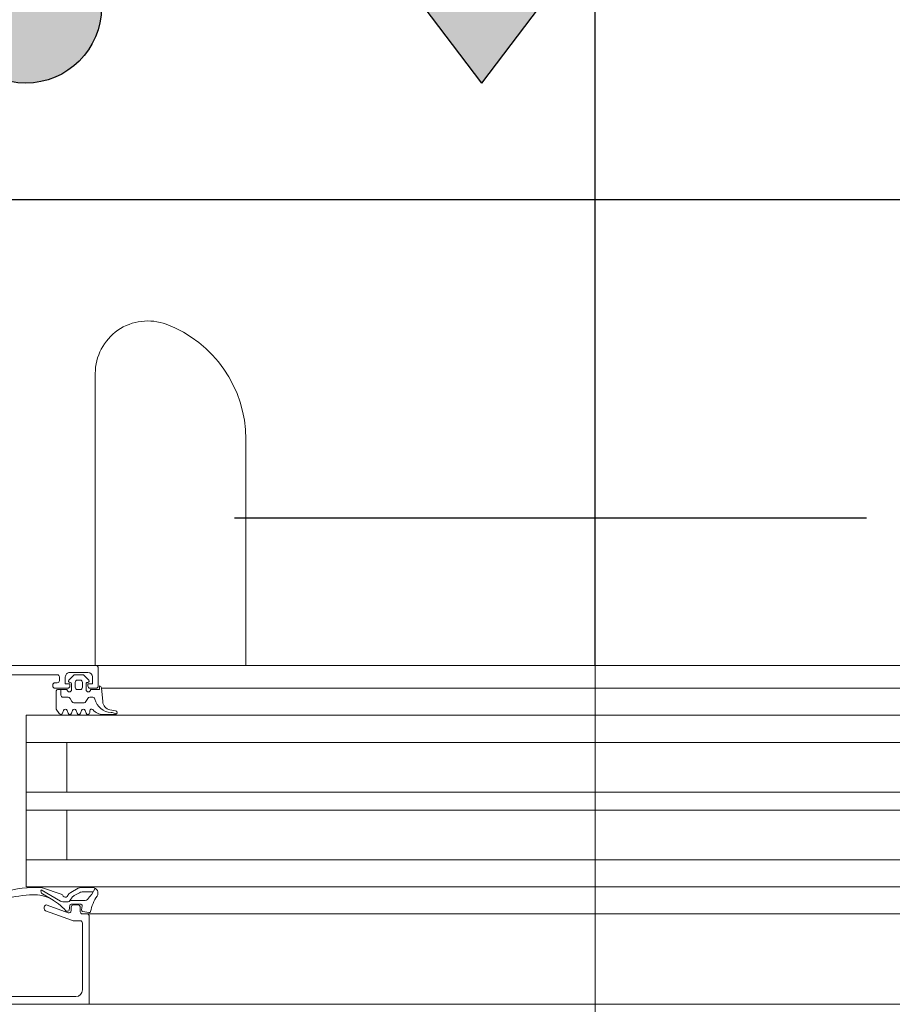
# Model space of a CAD drawing. Header units: centimetres. Extents: x -1631 to 21770, y -8842 to 3590.
# Tile 96 of 142: x 401 to 420, y 1664 to 1686. Entities that reach past the tile are written whole.
import ezdxf

# ---------------------------------------------------------------- set-up
doc = ezdxf.new("R2010")
doc.units = ezdxf.units.CM
doc.linetypes.add('Dash', pattern=[60, 30, -30])
doc.linetypes.add('Długa kreska', pattern=[142.875, 95.25, -47.625])
for name, color, linetype, lineweight in [('A-DETL', 90, 'Continuous', 9), ('A-DETL-GENF', 92, 'Continuous', 9), ('A-DOOR', 31, 'Continuous', 13), ('A-DOOR-IDEN', 31, 'Continuous', 13)]:
    doc.layers.add(name, color=color, linetype=linetype, lineweight=lineweight)
doc.layers.add('E_oprawy', color=12, linetype='Continuous')

# ---------------------------------------------------------------- blocks, each defined once
blk = doc.blocks.new('Schueco_FWS_ADS-75-SimplySmart_inw_Family-02 - FWS SI insert unit 90-2368395-6_piętro IV __13_80 m_ - stan projektowany')
at = {"layer": 'A-DETL-GENF'}
for p, q in [((-75.5, 6.6), (75.5, 6.6)), ((7.65, 4.6), (-59.08, 4.6)), ((-54.5, 4), (7.65, 4)), ((-54.5, 3.4), (7.65, 3.4)), ((-54.5, 2.3), (7.65, 2.3)), ((-54.5, 1.9), (7.65, 1.9)), ((-54.5, 0.8), (7.65, 0.8)), ((-54.5, 0.2), (7.65, 0.2)), ((-54.5, -0.4), (7.65, -0.4)), ((74.6, -0.9), (-74.6, -0.9))]:
    blk.add_line(p, q, dxfattribs=at)
at = {"layer": 'A-DOOR'}
for p, q in [((11.35, 6.6), (5.85, 6.6)), ((11.5, 6.43), (13.81, 6.43)), ((11.35, 4.8), (11.35, 6.28)), ((11.25, 4.6), (5.85, 4.6)), ((11.25, 4.6), (11.35, 4.6)), ((11.551, 4.75), (11.4, 4.75)), ((12.167, 4.529), (11.568, 4.747)), ((11.346, 4.542), (11.207, 4.569)), ((11.359, 4.419), (11.37, 4.509)), ((11.6, 4.385), (11.389, 4.385)), ((11.4, 4.55), (11.4, 4.45)), ((11.45, 4.4), (11.55, 4.4)), ((11.6, 4.45), (11.6, 4.526)), ((11.642, 4.514), (11.629, 4.411)), ((11.667, 4.573), (12.133, 4.403)), ((11.699, 4.54), (11.672, 4.54)), ((12.2, 4.45), (12.2, 4.482)), ((11.14, 4.161), (11.066, 4.031)), ((11.416, 4.129), (11.534, 4.193)), ((11.65, 4.155), (11.69, 4.21)), ((11.69, 4.329), (11.788, 4.329)), ((11.82, 4.163), (12.234, 4.021)), ((11.838, 4.315), (12.267, 4.063)), ((12.236, 4.153), (11.997, 4.297)), ((11.11, 4.108), (11.334, 4.108)), ((11.122, 4.015), (11.387, 4.015)), ((11.444, 4.03), (11.611, 4.121)), ((5.85, 3.4), (12.6, 3.4)), ((5.85, 0.8), (12.6, 0.8)), ((10.626, 0.158), (10.599, 0.172)), ((10.616, 0.101), (10.742, 0.076)), ((10.891, 0.18), (10.624, 0.18)), ((11.19, 0.14), (11.19, 0.1)), ((11.291, 0.09), (11.269, 0.15)), ((11.391, 0.15), (11.369, 0.09)), ((11.491, 0.09), (11.469, 0.15)), ((11.591, 0.15), (11.569, 0.09)), ((11.691, 0.09), (11.669, 0.15)), ((11.791, 0.15), (11.769, 0.09)), ((10.903, -0.103), (10.93, -0.41)), ((11.189, -0.2), (11.124, -0.2)), ((11.273, -0.105), (11.232, -0.175)), ((11.54, -0.08), (11.316, -0.08)), ((11.623, -0.175), (11.583, -0.105)), ((11.778, -0.2), (11.667, -0.2)), ((10.928, -0.4), (5.85, -0.4)), ((11.18, -0.4), (11.05, -0.4)), ((11.27, -0.37), (11.27, -0.5)), ((11.35, -0.53), (11.35, -0.42)), ((11.4, -0.37), (11.46, -0.37)), ((11.51, -0.42), (11.51, -0.53)), ((11.59, -0.5), (11.59, -0.37)), ((11.96, -0.4), (11.68, -0.4)), ((11.69, -0.37), (11.9, -0.37)), ((11.828, -0.37), (11.828, -0.25)), ((11, -0.45), (11, -0.85)), ((11.209, -0.581), (11.313, -0.685)), ((11.24, -0.53), (11.23, -0.53)), ((11.46, -0.58), (11.4, -0.58)), ((11.547, -0.685), (11.651, -0.581)), ((11.63, -0.53), (11.62, -0.53)), ((11.86, -0.65), (11.86, -0.57)), ((11.91, -0.52), (11.96, -0.52)), ((12.01, -0.47), (12.01, -0.45)), ((11.63, -0.75), (11.23, -0.75)), ((11.348, -0.7), (11.512, -0.7)), ((13.91, -0.7), (11.91, -0.7)), ((11.05, -0.9), (5.85, -0.9)), ((7.733, -0.9), (7.733, -5.916)), ((11.05, -0.9), (19.65, -0.9)), ((11.067, -7.373), (11.067, -0.9))]:
    blk.add_line(p, q, dxfattribs=at)
at = {"layer": 'A-DOOR', "flags": 128}
for points in [[(14.05, 6.48), (14.15, 6.48), (14.15, 6.6), (11.2, 6.6), (11.2, 4.65)], [(11.589, 4.241), (11.627, 4.303), (11.291, 4.303)], [(5.85, 4), (12.6, 4), (12.6, 0.2), (5.85, 0.2)], [(11.7, 3.4), (11.7, 2.3), (12.6, 2.3), (5.85, 2.3)], [(11.7, 0.8), (11.7, 1.9), (12.6, 1.9), (5.85, 1.9)], [(11.93, -0.34), (11.93, 0.06), (11.865, 0.16)], [(10.97, -0.45), (10.97, -0.37), (11.17, -0.37)], [(11.13, -0.65), (11.13, -0.5), (11.23, -0.5), (11.23, -0.45)], [(11.63, -0.45), (11.63, -0.5), (11.73, -0.5), (11.73, -0.65)]]:
    blk.add_lwpolyline(points, dxfattribs=at)
at = {"layer": 'A-DOOR'}
for centre, radius, start, end in [((11.5, 6.28), 0.15, 90, 180), ((11.4, 4.8), 0.05, 180, 270), ((11.25, 4.65), 0.05, 180, 270), ((11.35, 4.55), 0.05, 0, 90), ((11.551, 4.7), 0.05, 70, 90), ((10.24, 4.734), 0.95, 325.949, 348.5732), ((11.201, 4.54), 0.03, 77.6435, 168.5732), ((11.341, 4.513), 0.03, 351.882, 79.0059), ((11.389, 4.415), 0.03, 172.7923, 270), ((11.45, 4.45), 0.05, 180, 270), ((11.55, 4.45), 0.05, 270, 0), ((11.65, 4.526), 0.05, 70, 180), ((11.6, 4.415), 0.03, 270, 352.9436), ((11.672, 4.51), 0.03, 90, 172.9436), ((11.699, 4.51), 0.03, 40.8482, 90), ((12.591, 5.282), 1.15, 220.8482, 242.8303), ((12.15, 4.45), 0.05, 250, 0), ((12.15, 4.482), 0.05, 0, 70), ((11.127, 4.135), 0.12, 145.949, 268.0077), ((11.175, 4.141), 0.04, 134.9639, 150.3746), ((9.863, 5.398), 1.777, 316.2734, 320.8645), ((11.291, 4.243), 0.06, 90, 146.6979), ((11.453, 4.342), 0.17, 298.5366, 323.5366), ((11.553, 4.226), 0.12, 298.6334, 323.6334), ((11.684, 4.253), 0.0764, 85.7355, 150.0671), ((11.731, 4.18), 0.05, 26.9556, 143.6334), ((11.846, 4.239), 0.08, 206.9556, 250.9899), ((11.788, 4.229), 0.1, 59.6164, 90), ((12.422, 4.975), 0.8, 243.6139, 271.5286), ((12.197, 4.089), 0.075, 339.9851, 58.8937), ((12.368, 7.009), 2.834, 271.5223, 284.2144), ((11.334, 4.278), 0.17, 269.9272, 298.5366), ((11.387, 4.135), 0.12, 269.9961, 298.6334), ((12.26, 4.097), 0.08, 250.9899, 267.8894), ((12.367, 7.009), 2.994, 267.8817, 284.2277), ((10.623, 0.14), 0.04, 89.9191, 258.9894), ((10.749, 0.478), 0.343, 248.9463, 264.3989), ((10.703, -0.244), 0.381, 12.6599, 88.1005), ((10.704, -0.12), 0.2, 5.0082, 78.9975), ((10.891, -0.12), 0.3, 40.3198, 90.0013), ((11.15, 0.1), 0.04, 220.3208, 0), ((11.23, 0.14), 0.04, 14.9997, 180.0002), ((11.33, 0.1), 0.04, 195.0002, 344.9998), ((11.43, 0.14), 0.04, 14.9996, 165.0004), ((11.53, 0.1), 0.04, 195.0002, 344.9998), ((11.63, 0.14), 0.04, 14.9996, 165.0004), ((11.73, 0.1), 0.04, 195.0002, 344.9998), ((11.83, 0.14), 0.04, 29.9997, 165.0005), ((11.124, -0.15), 0.05, 192.1266, 270), ((11.189, -0.15), 0.05, 270, 330), ((11.316, -0.13), 0.05, 90, 150), ((11.54, -0.13), 0.05, 30, 90), ((11.667, -0.15), 0.05, 210, 270), ((11.778, -0.25), 0.05, 0, 90), ((10.97, -0.41), 0.04, 180.0006, 269.9999), ((11.05, -0.45), 0.05, 90, 180), ((11.22, -0.37), 0.05, 0, 180), ((11.18, -0.45), 0.05, 0, 90), ((11.4, -0.42), 0.05, 89.9989, 180.0011), ((11.46, -0.42), 0.05, 359.9989, 90.0011), ((11.64, -0.37), 0.05, 0.0006, 180.0006), ((11.68, -0.45), 0.05, 90, 180), ((11.9, -0.34), 0.03, 270, 360), ((11.96, -0.45), 0.05, 0, 90), ((11.23, -0.65), 0.1, 180, 270), ((11.23, -0.56), 0.03, 90.0055, 224.9966), ((11.24, -0.5), 0.03, 270, 0), ((11.4, -0.53), 0.05, 179.9979, 270.0021), ((11.46, -0.53), 0.05, 269.9979, 0.0021), ((11.62, -0.5), 0.03, 180, 270), ((11.63, -0.56), 0.03, 314.9981, 90.0001), ((11.63, -0.65), 0.1, 270, 0), ((11.91, -0.57), 0.05, 90, 180), ((11.91, -0.65), 0.05, 180, 270), ((11.96, -0.47), 0.05, 270, 0), ((11.05, -0.85), 0.05, 180, 270), ((11.348, -0.65), 0.05, 224.9798, 270), ((11.512, -0.65), 0.05, 270, 315.0277), ((10.451, -5.916), 2.718, 180, 249.4572), ((9.905, -7.373), 1.162, 249.4572, 0), ((9.905, -7.373), 1.162, 332.3643, 360)]:
    blk.add_arc(centre, radius, start, end, dxfattribs=at)
blk = doc.blocks.new('etykieta drzwi wymiar i kategoria - Aluprof Curtain Door - etykieta drzwi 1S dół-1350914-6_piętro IV __13_80 m_ - stan projektowany')
at = {"layer": 'A-DOOR-IDEN'}
blk.add_line((0, 0), (0, 0.59844), dxfattribs=at)
blk = doc.blocks.new('EW_W_GORE')
at = {"layer": 'E_oprawy'}
for points in [[(438.171, 125.129), (434.882, 120.786), (434.882, 117.784), (437.096, 120.708), (437.096, 113.576), (439.245, 113.576), (439.245, 120.708), (441.459, 117.784), (441.459, 120.786)], [(446.021, 124.01, 1), (443.782, 124.01, 1)]]:
    blk.add_hatch(color=3, dxfattribs=at).paths.add_polyline_path(points)
at = {"layer": 'E_oprawy', "color": 3}
for p in [(434.882, 120.786), (441.459, 120.786)]:
    blk.add_line(p, (438.171, 125.129), dxfattribs=at)
blk.add_lwpolyline([(423.171, 126.853), (453.171, 126.853), (453.171, 111.853), (423.171, 111.853)], close=True, dxfattribs=at)
blk.add_circle((444.901, 124.01), 1.119, dxfattribs=at)

msp = doc.modelspace()

# ---------------------------------------------------------------- linework, layer by layer
at = {"layer": 'A-DETL', "linetype": 'Długa kreska', "lineweight": 70}
msp.add_line((536.377, 1678.001), (3.377, 1678.001), dxfattribs=at)
at = {"layer": 'A-DETL', "linetype": 'Dash', "lineweight": 25}
msp.add_line((419.89, 1674.891), (405.89, 1674.891), dxfattribs=at)
msp.add_open_spline([(413.877, 1671.626), (413.877, 2096.657), (413.877, 2119.326), (413.877, 2190.854), (413.877, 2616.826)], degree=3, knots=[0, 0, 0, 0, 5.678351, 11.366988, 11.366988, 11.366988, 11.366988], dxfattribs=at)

# ---------------------------------------------------------------- block references
at = {"layer": 'A-DOOR', "rotation": 180}
msp.add_blockref('Schueco_FWS_ADS-75-SimplySmart_inw_Family-02 - FWS SI insert unit 90-2368395-6_piętro IV __13_80 m_ - stan projektowany', (413.877, 1670.726), dxfattribs=at)
at = {"layer": 'A-DOOR-IDEN', "xscale": 99.99999999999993, "yscale": 99.99999999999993, "zscale": 99.99999999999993}
msp.add_blockref('etykieta drzwi wymiar i kategoria - Aluprof Curtain Door - etykieta drzwi 1S dół-1350914-6_piętro IV __13_80 m_ - stan projektowany', (413.877, 1620.703), dxfattribs=at)
at = {"layer": 'E_oprawy', "xscale": 1.5, "yscale": 1.5, "zscale": 1.5, "rotation": 180}
msp.add_blockref('EW_W_GORE', (1068.619, 1872.22), dxfattribs=at)

doc.saveas('drawing.dxf')
